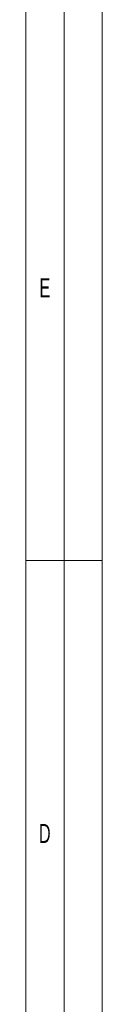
# Model space of a CAD drawing. Header units: millimetres. Extents: x 0 to 4205, y 0 to 2970.
# Tile 77 of 85: x 4155 to 4205, y 1193 to 1841. Entities that reach past the tile are written whole.
import ezdxf

# ---------------------------------------------------------------- set-up
doc = ezdxf.new("R2010")
doc.units = ezdxf.units.MM
doc.header["$LTSCALE"] = 5
doc.styles.add('SLDTEXTSTYLE1', font='TXT', dxfattribs={"width": 0.638186})

msp = doc.modelspace()

# ---------------------------------------------------------------- linework, layer by layer
at = {"color": 7, "linetype": 'Continuous', "lineweight": 18}
for p, q in [((4205, 2970), (4205, 0)), ((4180, 2945), (4180, 301.25)), ((4155, 2920), (4155, 301.25)), ((4155, 1485), (4180, 1485)), ((4205, 1485), (4180, 1485))]:
    msp.add_line(p, q, dxfattribs=at)

# ---------------------------------------------------------------- texts
at = {"color": 7, "linetype": 'Continuous', "lineweight": 0, "char_height": 12.5, "attachment_point": 2, "style": 'SLDTEXTSTYLE1'}
for s, insert in [('E', (4167.44, 1670.55)), ('D', (4167.35, 1311.8))]:
    msp.add_mtext(s, dxfattribs=dict(at, insert=insert))

doc.saveas('drawing.dxf')
